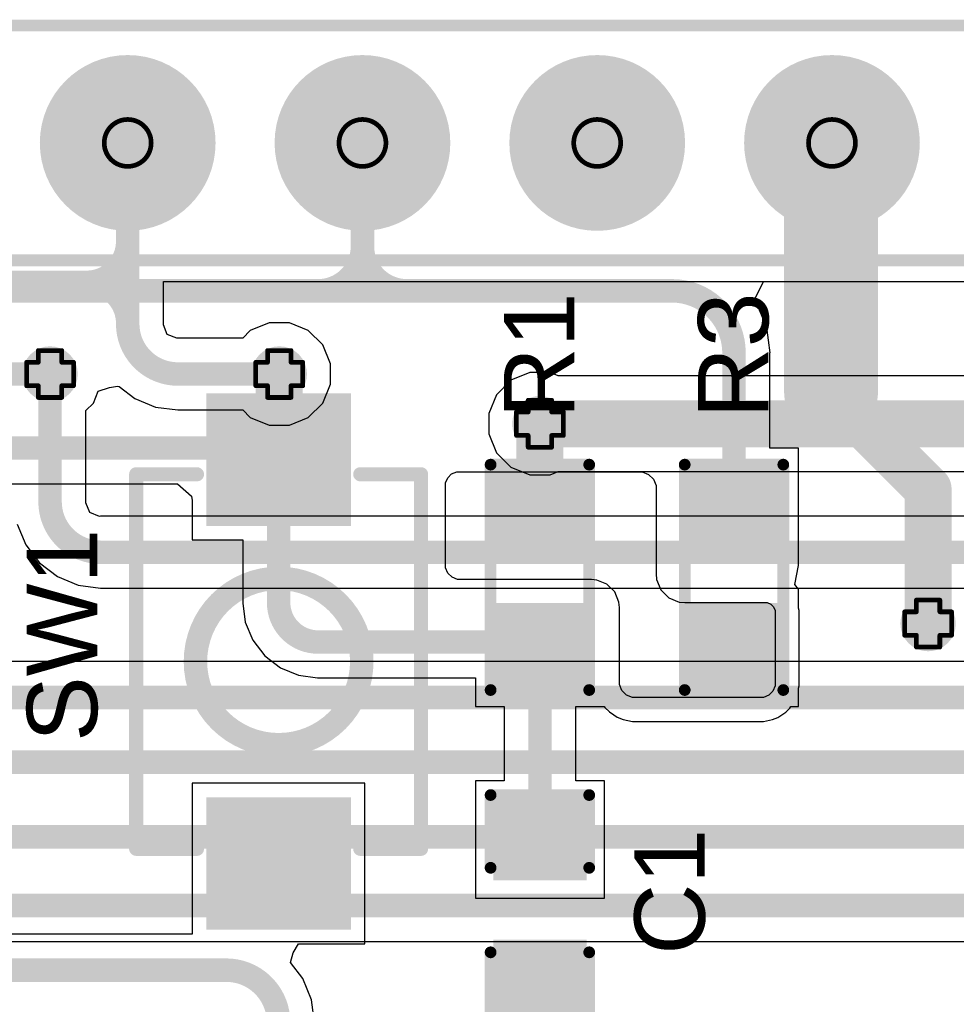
# Model space of a CAD drawing. Header units: inches. Extents: x -0.1 to 10.2, y 0 to 6.5.
# Tile 70 of 95: x 2.7 to 3.1, y 3.7 to 4.1. Entities that reach past the tile are written whole.
import ezdxf

# ---------------------------------------------------------------- set-up
doc = ezdxf.new("R2010")
doc.units = ezdxf.units.IN
doc.header["$MEASUREMENT"] = 0
for name, color, linetype in [('Bottom Layer', 5, 'Continuous'), ('Bottom Solder', 6, 'Continuous'), ('Drill Drawing', 1, 'Continuous'), ('Multi-Layer', 9, 'Continuous'), ('Pad Holes', 156, 'Continuous'), ('Top Layer', 1, 'Continuous'), ('Top Overlay', 2, 'Continuous'), ('Top Paste', 8, 'Continuous'), ('Top Solder', 216, 'Continuous'), ('Via Holes', 16, 'Continuous')]:
    doc.layers.add(name, color=color, linetype=linetype)
doc.styles.add('Arial', font='txt', dxfattribs={"height": 0.2})

# ---------------------------------------------------------------- blocks, each defined once
blk = doc.blocks.new('TS_1088_AR02016_21')
at = {"layer": 'Top Layer'}
for points in [[(-0.11023, 0.02677), (-0.06181, 0.02677), (-0.06181, -0.02677), (-0.11023, -0.02677)], [(0.06181, 0.02677), (0.11023, 0.02677), (0.11023, -0.02677), (0.06181, -0.02677)]]:
    blk.add_hatch(color=1, dxfattribs=at).paths.add_polyline_path(points)
at = {"layer": 'Top Paste'}
for points in [[(-0.11023, 0.02677), (-0.06181, 0.02677), (-0.06181, -0.02677), (-0.11023, -0.02677)], [(0.06181, 0.02677), (0.11023, 0.02677), (0.11023, -0.02677), (0.06181, -0.02677)]]:
    blk.add_hatch(color=8, dxfattribs=at).paths.add_polyline_path(points)
at = {"layer": 'Top Solder'}
for points in [[(-0.11423, 0.03077), (-0.05781, 0.03077), (-0.05781, -0.03077), (-0.11423, -0.03077)], [(0.05781, 0.03077), (0.11423, 0.03077), (0.11423, -0.03077), (0.05781, -0.03077)]]:
    blk.add_hatch(color=216, dxfattribs=at).paths.add_polyline_path(points)
at = {"layer": 'Top Overlay', "const_width": 0.006}
for points in [[(0.07977, 0.06068), (-0.07977, 0.06068)], [(-0.07977, 0.03477), (-0.07977, 0.06068)], [(0.07977, 0.03477), (0.07977, 0.06068)], [(-0.07977, -0.06068), (-0.07977, -0.03477)], [(0.07977, -0.06068), (0.07977, -0.03477)], [(0.07977, -0.06068), (-0.07977, -0.06068)]]:
    blk.add_lwpolyline(points, dxfattribs=at)
at = {"layer": 'Top Overlay'}
for points, const_width in [([(-0.08127, 0.06068, 1), (-0.07827, 0.06068, 1)], 0.003), ([(-0.08127, 0.06068, 1), (-0.07827, 0.06068, 1)], 0.003), ([(0.07827, 0.06068, 1), (0.08127, 0.06068, 1)], 0.003), ([(0.07827, 0.06068, 1), (0.08127, 0.06068, 1)], 0.003), ([(-0.08127, 0.03477, 1), (-0.07827, 0.03477, 1)], 0.003), ([(0.03543, 0, 1), (-0.03543, 0, 1)], 0.01), ([(0.07827, 0.03477, 1), (0.08127, 0.03477, 1)], 0.003), ([(-0.03793, 0, 1), (-0.03293, 0, 1)], 0.005), ([(0.03293, 0, 1), (0.03793, 0, 1)], 0.005), ([(-0.08127, -0.03477, 1), (-0.07827, -0.03477, 1)], 0.003), ([(0.07827, -0.03477, 1), (0.08127, -0.03477, 1)], 0.003), ([(-0.08127, -0.06068, 1), (-0.07827, -0.06068, 1)], 0.003), ([(-0.08127, -0.06068, 1), (-0.07827, -0.06068, 1)], 0.003), ([(0.07827, -0.06068, 1), (0.08127, -0.06068, 1)], 0.003), ([(0.07827, -0.06068, 1), (0.08127, -0.06068, 1)], 0.003)]:
    blk.add_lwpolyline(points, format="xyb", close=True, dxfattribs=dict(at, const_width=const_width))
blk = doc.blocks.new('R___0603_44')
at = {"layer": 'Top Layer'}
for points in [[(-0.015, 0.0175), (-0.015, -0.0175), (-0.045, -0.0175), (-0.045, 0.0175)], [(0.045, 0.0175), (0.045, -0.0175), (0.015, -0.0175), (0.015, 0.0175)]]:
    blk.add_hatch(color=1, dxfattribs=at).paths.add_polyline_path(points)
at = {"layer": 'Top Paste'}
for points in [[(-0.015, 0.0175), (-0.015, -0.0175), (-0.045, -0.0175), (-0.045, 0.0175)], [(0.045, 0.0175), (0.045, -0.0175), (0.015, -0.0175), (0.015, 0.0175)]]:
    blk.add_hatch(color=8, dxfattribs=at).paths.add_polyline_path(points)
at = {"layer": 'Top Solder'}
for points in [[(-0.011, 0.0215), (-0.011, -0.0215), (-0.049, -0.0215), (-0.049, 0.0215)], [(0.049, 0.0215), (0.049, -0.0215), (0.011, -0.0215), (0.011, 0.0215)]]:
    blk.add_hatch(color=216, dxfattribs=at).paths.add_polyline_path(points)
at = {"layer": 'Top Overlay', "const_width": 0.005}
for points in [[(-0.048, -0.021), (-0.048, 0.021)], [(0.048, 0.021), (-0.048, 0.021)], [(0.048, -0.021), (0.048, 0.021)], [(0.048, -0.021), (-0.048, -0.021)]]:
    blk.add_lwpolyline(points, dxfattribs=at)
at = {"layer": 'Top Overlay', "const_width": 0.0025}
for points in [[(-0.04925, 0.021, 1), (-0.04675, 0.021, 1)], [(-0.04925, 0.021, 1), (-0.04675, 0.021, 1)], [(0.04675, 0.021, 1), (0.04925, 0.021, 1)], [(0.04675, 0.021, 1), (0.04925, 0.021, 1)], [(-0.04925, -0.021, 1), (-0.04675, -0.021, 1)], [(-0.04925, -0.021, 1), (-0.04675, -0.021, 1)], [(0.04675, -0.021, 1), (0.04925, -0.021, 1)], [(0.04675, -0.021, 1), (0.04925, -0.021, 1)]]:
    blk.add_lwpolyline(points, format="xyb", close=True, dxfattribs=at)
blk = doc.blocks.new('R___0603_46')
at = {"layer": 'Top Layer'}
for points in [[(-0.015, 0.0175), (-0.015, -0.0175), (-0.045, -0.0175), (-0.045, 0.0175)], [(0.045, 0.0175), (0.045, -0.0175), (0.015, -0.0175), (0.015, 0.0175)]]:
    blk.add_hatch(color=1, dxfattribs=at).paths.add_polyline_path(points)
at = {"layer": 'Top Paste'}
for points in [[(-0.015, 0.0175), (-0.015, -0.0175), (-0.045, -0.0175), (-0.045, 0.0175)], [(0.045, 0.0175), (0.045, -0.0175), (0.015, -0.0175), (0.015, 0.0175)]]:
    blk.add_hatch(color=8, dxfattribs=at).paths.add_polyline_path(points)
at = {"layer": 'Top Solder'}
for points in [[(-0.011, 0.0215), (-0.011, -0.0215), (-0.049, -0.0215), (-0.049, 0.0215)], [(0.049, 0.0215), (0.049, -0.0215), (0.011, -0.0215), (0.011, 0.0215)]]:
    blk.add_hatch(color=216, dxfattribs=at).paths.add_polyline_path(points)
at = {"layer": 'Top Overlay', "const_width": 0.005}
for points in [[(-0.048, -0.021), (-0.048, 0.021)], [(0.048, 0.021), (-0.048, 0.021)], [(0.048, -0.021), (0.048, 0.021)], [(0.048, -0.021), (-0.048, -0.021)]]:
    blk.add_lwpolyline(points, dxfattribs=at)
at = {"layer": 'Top Overlay', "const_width": 0.0025}
for points in [[(-0.04925, 0.021, 1), (-0.04675, 0.021, 1)], [(-0.04925, 0.021, 1), (-0.04675, 0.021, 1)], [(0.04675, 0.021, 1), (0.04925, 0.021, 1)], [(0.04675, 0.021, 1), (0.04925, 0.021, 1)], [(-0.04925, -0.021, 1), (-0.04675, -0.021, 1)], [(-0.04925, -0.021, 1), (-0.04675, -0.021, 1)], [(0.04675, -0.021, 1), (0.04925, -0.021, 1)], [(0.04675, -0.021, 1), (0.04925, -0.021, 1)]]:
    blk.add_lwpolyline(points, format="xyb", close=True, dxfattribs=at)
blk = doc.blocks.new('HDR_1_8_TH______59')
at = {"layer": 'Bottom Layer'}
h = blk.add_hatch(color=5, dxfattribs=at)
edge = h.paths.add_edge_path()
edge.add_arc((-0.15, 0), 0.03543, 0, 360)
h = blk.add_hatch(color=5, dxfattribs=at)
edge = h.paths.add_edge_path()
edge.add_arc((-0.05, 0), 0.03543, 0, 360)
h = blk.add_hatch(color=5, dxfattribs=at)
edge = h.paths.add_edge_path()
edge.add_arc((0.05, 0), 0.03543, 0, 360)
h = blk.add_hatch(color=5, dxfattribs=at)
edge = h.paths.add_edge_path()
edge.add_arc((0.15, 0), 0.03543, 0, 360)
at = {"layer": 'Bottom Solder'}
h = blk.add_hatch(color=6, dxfattribs=at)
edge = h.paths.add_edge_path()
edge.add_arc((-0.15, 0), 0.03743, 0, 360)
h = blk.add_hatch(color=6, dxfattribs=at)
edge = h.paths.add_edge_path()
edge.add_arc((-0.05, 0), 0.03743, 0, 360)
h = blk.add_hatch(color=6, dxfattribs=at)
edge = h.paths.add_edge_path()
edge.add_arc((0.05, 0), 0.03743, 0, 360)
h = blk.add_hatch(color=6, dxfattribs=at)
edge = h.paths.add_edge_path()
edge.add_arc((0.15, 0), 0.03743, 0, 360)
at = {"layer": 'Multi-Layer'}
h = blk.add_hatch(color=9, dxfattribs=at)
edge = h.paths.add_edge_path()
edge.add_arc((-0.15, 0), 0.03543, 0, 360)
h = blk.add_hatch(color=9, dxfattribs=at)
edge = h.paths.add_edge_path()
edge.add_arc((-0.05, 0), 0.03543, 0, 360)
h = blk.add_hatch(color=9, dxfattribs=at)
edge = h.paths.add_edge_path()
edge.add_arc((0.05, 0), 0.03543, 0, 360)
h = blk.add_hatch(color=9, dxfattribs=at)
edge = h.paths.add_edge_path()
edge.add_arc((0.15, 0), 0.03543, 0, 360)
at = {"layer": 'Pad Holes'}
h = blk.add_hatch(color=7, dxfattribs=at)
edge = h.paths.add_edge_path()
edge.add_arc((-0.15, 0), 0.01969, 0, 360)
h = blk.add_hatch(color=7, dxfattribs=at)
edge = h.paths.add_edge_path()
edge.add_arc((-0.05, 0), 0.01969, 0, 360)
h = blk.add_hatch(color=7, dxfattribs=at)
edge = h.paths.add_edge_path()
edge.add_arc((0.05, 0), 0.01969, 0, 360)
h = blk.add_hatch(color=7, dxfattribs=at)
edge = h.paths.add_edge_path()
edge.add_arc((0.15, 0), 0.01969, 0, 360)
at = {"layer": 'Top Layer'}
h = blk.add_hatch(color=1, dxfattribs=at)
edge = h.paths.add_edge_path()
edge.add_arc((-0.15, 0), 0.03543, 0, 360)
h = blk.add_hatch(color=1, dxfattribs=at)
edge = h.paths.add_edge_path()
edge.add_arc((-0.05, 0), 0.03543, 0, 360)
h = blk.add_hatch(color=1, dxfattribs=at)
edge = h.paths.add_edge_path()
edge.add_arc((0.05, 0), 0.03543, 0, 360)
h = blk.add_hatch(color=1, dxfattribs=at)
edge = h.paths.add_edge_path()
edge.add_arc((0.15, 0), 0.03543, 0, 360)
at = {"layer": 'Top Solder'}
h = blk.add_hatch(color=216, dxfattribs=at)
edge = h.paths.add_edge_path()
edge.add_arc((-0.15, 0), 0.03743, 0, 360)
h = blk.add_hatch(color=216, dxfattribs=at)
edge = h.paths.add_edge_path()
edge.add_arc((-0.05, 0), 0.03743, 0, 360)
h = blk.add_hatch(color=216, dxfattribs=at)
edge = h.paths.add_edge_path()
edge.add_arc((0.05, 0), 0.03743, 0, 360)
h = blk.add_hatch(color=216, dxfattribs=at)
edge = h.paths.add_edge_path()
edge.add_arc((0.15, 0), 0.03743, 0, 360)
at = {"layer": 'Top Overlay', "const_width": 0.005}
for points in [[(0.4, 0.05), (-0.4, 0.05)], [(0.4, -0.05), (-0.4, -0.05)]]:
    blk.add_lwpolyline(points, dxfattribs=at)
blk = doc.blocks.new('C___0603_99')
at = {"layer": 'Top Layer'}
for points in [[(-0.015, 0.0175), (-0.015, -0.0175), (-0.045, -0.0175), (-0.045, 0.0175)], [(0.045, 0.0175), (0.045, -0.0175), (0.015, -0.0175), (0.015, 0.0175)]]:
    blk.add_hatch(color=1, dxfattribs=at).paths.add_polyline_path(points)
at = {"layer": 'Top Paste'}
for points in [[(-0.015, 0.0175), (-0.015, -0.0175), (-0.045, -0.0175), (-0.045, 0.0175)], [(0.045, 0.0175), (0.045, -0.0175), (0.015, -0.0175), (0.015, 0.0175)]]:
    blk.add_hatch(color=8, dxfattribs=at).paths.add_polyline_path(points)
at = {"layer": 'Top Solder'}
for points in [[(-0.01264, 0.01986), (-0.01264, -0.01986), (-0.04736, -0.01986), (-0.04736, 0.01986)], [(0.04736, 0.01986), (0.04736, -0.01986), (0.01264, -0.01986), (0.01264, 0.01986)]]:
    blk.add_hatch(color=216, dxfattribs=at).paths.add_polyline_path(points)
at = {"layer": 'Top Overlay', "const_width": 0.005}
for points in [[(-0.049, 0.021), (-0.049, -0.021)], [(-0.049, 0.021), (-0.018, 0.021)], [(0.018, 0.021), (0.049, 0.021)], [(0.049, 0.021), (0.049, -0.021)], [(-0.049, -0.021), (-0.018, -0.021)], [(0.018, -0.021), (0.049, -0.021)]]:
    blk.add_lwpolyline(points, dxfattribs=at)
at = {"layer": 'Top Overlay', "const_width": 0.0025}
for points in [[(-0.05025, 0.021, 1), (-0.04775, 0.021, 1)], [(-0.05025, 0.021, 1), (-0.04775, 0.021, 1)], [(-0.01925, 0.021, 1), (-0.01675, 0.021, 1)], [(0.01675, 0.021, 1), (0.01925, 0.021, 1)], [(0.04775, 0.021, 1), (0.05025, 0.021, 1)], [(0.04775, 0.021, 1), (0.05025, 0.021, 1)], [(-0.05025, -0.021, 1), (-0.04775, -0.021, 1)], [(-0.05025, -0.021, 1), (-0.04775, -0.021, 1)], [(-0.01925, -0.021, 1), (-0.01675, -0.021, 1)], [(0.01675, -0.021, 1), (0.01925, -0.021, 1)], [(0.04775, -0.021, 1), (0.05025, -0.021, 1)], [(0.04775, -0.021, 1), (0.05025, -0.021, 1)]]:
    blk.add_lwpolyline(points, format="xyb", close=True, dxfattribs=at)

msp = doc.modelspace()

# ---------------------------------------------------------------- hatches: boundary and pattern name
at = {"layer": 'Bottom Layer'}
h = msp.add_hatch(color=5, dxfattribs=at)
edge = h.paths.add_edge_path()
edge.add_arc((2.72047, 3.95669), 0.01181, 0, 360)
h = msp.add_hatch(color=5, dxfattribs=at)
edge = h.paths.add_edge_path()
edge.add_arc((2.81811, 3.95669), 0.01181, 0, 360)
h = msp.add_hatch(color=5, dxfattribs=at)
edge = h.paths.add_edge_path()
edge.add_arc((2.92913, 3.93551), 0.01181, 0, 360)
h = msp.add_hatch(color=5, dxfattribs=at)
edge = h.paths.add_edge_path()
edge.add_arc((3.09449, 3.85039), 0.01181, 0, 360)
at = {"layer": 'Top Layer'}
h = msp.add_hatch(color=1, dxfattribs=at)
edge = h.paths.add_edge_path()
edge.add_arc((2.72047, 3.95669), 0.01181, 0, 360)
h = msp.add_hatch(color=1, dxfattribs=at)
edge = h.paths.add_edge_path()
edge.add_arc((2.81811, 3.95669), 0.01181, 0, 360)
h = msp.add_hatch(color=1, dxfattribs=at)
edge = h.paths.add_edge_path()
edge.add_arc((2.92913, 3.93551), 0.01181, 0, 360)
h = msp.add_hatch(color=1, dxfattribs=at)
edge = h.paths.add_edge_path()
edge.add_arc((3.09449, 3.85039), 0.01181, 0, 360)
at = {"layer": 'Via Holes'}
h = msp.add_hatch(color=7, dxfattribs=at)
edge = h.paths.add_edge_path()
edge.add_arc((2.72047, 3.95669), 0.00591, 0, 360)
h = msp.add_hatch(color=7, dxfattribs=at)
edge = h.paths.add_edge_path()
edge.add_arc((2.81811, 3.95669), 0.00591, 0, 360)
h = msp.add_hatch(color=7, dxfattribs=at)
edge = h.paths.add_edge_path()
edge.add_arc((2.92913, 3.93551), 0.00591, 0, 360)
h = msp.add_hatch(color=7, dxfattribs=at)
edge = h.paths.add_edge_path()
edge.add_arc((3.09449, 3.85039), 0.00591, 0, 360)

# ---------------------------------------------------------------- linework, layer by layer
at = {"layer": 'Bottom Layer'}
for p, q in [((2.76884, 3.97803), (2.76884, 3.99606)), ((2.76884, 3.99606), (3.13315, 3.99606)), ((2.76875, 3.97758), (2.76884, 3.97803)), ((2.77041, 3.97356), (2.76875, 3.97758)), ((2.81377, 3.9785), (2.80575, 3.97518)), ((2.82245, 3.9785), (2.81377, 3.9785)), ((2.83046, 3.97518), (2.82245, 3.9785)), ((2.77443, 3.9719), (2.77041, 3.97356)), ((2.77488, 3.97199), (2.77443, 3.9719)), ((2.80256, 3.97199), (2.77488, 3.97199)), ((2.80575, 3.97518), (2.80256, 3.97199)), ((2.8366, 3.96905), (2.83046, 3.97518)), ((2.83992, 3.96103), (2.8366, 3.96905)), ((2.83992, 3.95235), (2.83992, 3.96103)), ((2.9248, 3.95732), (2.91678, 3.954)), ((2.93347, 3.95732), (2.9248, 3.95732)), ((2.9369, 3.9559), (2.93347, 3.95732)), ((3.11671, 3.9559), (2.9369, 3.9559)), ((2.74103, 3.94932), (2.74576, 3.95099)), ((2.74576, 3.95099), (2.74917, 3.95149)), ((2.74917, 3.95149), (2.74989, 3.9514)), ((2.74989, 3.9514), (2.75655, 3.94629)), ((2.8366, 3.94434), (2.83992, 3.95235)), ((2.91678, 3.954), (2.91064, 3.94787)), ((2.73896, 3.94434), (2.74103, 3.94932)), ((2.91064, 3.94787), (2.90732, 3.93985)), ((2.73577, 3.94114), (2.73896, 3.94434)), ((2.75655, 3.94629), (2.76539, 3.94263)), ((2.76539, 3.94263), (2.77488, 3.94138)), ((2.83046, 3.9382), (2.8366, 3.94434)), ((2.73577, 3.90229), (2.73577, 3.94114)), ((2.77488, 3.94138), (2.77488, 3.9414)), ((2.77488, 3.9414), (2.80256, 3.9414)), ((2.80256, 3.9414), (2.80575, 3.9382)), ((2.90732, 3.93985), (2.90732, 3.93117)), ((2.80575, 3.9382), (2.81377, 3.93488)), ((2.81377, 3.93488), (2.82245, 3.93488)), ((2.82245, 3.93488), (2.83046, 3.9382)), ((2.90732, 3.93117), (2.91064, 3.92316)), ((2.91064, 3.92316), (2.91678, 3.91702)), ((2.91678, 3.91702), (2.9248, 3.9137)), ((2.9248, 3.9137), (2.93347, 3.9137)), ((2.93347, 3.9137), (2.9369, 3.91512)), ((2.9369, 3.91512), (3.11671, 3.91512)), ((2.73567, 3.90182), (2.73577, 3.90229)), ((2.73738, 3.89769), (2.73567, 3.90182)), ((2.74151, 3.89597), (2.73738, 3.89769)), ((2.70641, 3.89276), (2.71009, 3.88387)), ((2.74198, 3.89607), (2.74151, 3.89597)), ((3.14193, 3.89607), (2.74198, 3.89607)), ((2.71009, 3.88387), (2.71594, 3.87625)), ((2.71594, 3.87625), (2.72357, 3.87039)), ((2.72357, 3.87039), (2.73245, 3.86671)), ((2.73245, 3.86671), (2.74198, 3.86546)), ((2.74198, 3.86546), (2.74198, 3.86548)), ((2.74198, 3.86548), (3.14193, 3.86548)), ((4.03458, 3.83419), (2.59922, 3.83419)), ((2.69272, 3.71499), (3.28613, 3.71499))]:
    msp.add_line(p, q, dxfattribs=at)
for points, const_width in [([(2.75354, 4.01313), (2.75354, 4.05512)], 0.01), ([(2.75354, 3.97803), (2.75354, 4.01313)], 0.01), ([(1.43701, 3.99575), (2.73616, 3.99575)], 0.01), ([(2.72761, 3.99558), (2.75354, 3.99558)], 0.01), ([(2.72047, 3.90229), (2.72047, 3.95669)], 0.01), ([(2.77488, 3.95669), (2.81811, 3.95669)], 0.01), ([(2.92913, 3.93551), (3.11671, 3.93551)], 0.02), ([(2.74198, 3.88077), (3.15748, 3.88077)], 0.01), ([(2.59922, 3.8189), (4.03458, 3.8189)], 0.01), ([(2.58641, 3.79134), (3.78862, 3.79134)], 0.01), ([(2.17911, 3.75953), (3.32327, 3.75953)], 0.01), ([(2.67717, 3.73028), (3.28674, 3.73028)], 0.01)]:
    msp.add_lwpolyline(points, dxfattribs=dict(at, const_width=const_width))
for points, const_width in [([(2.75104, 4.05512, 1), (2.75604, 4.05512, 1)], 0.005), ([(2.75104, 4.01313, 1), (2.75604, 4.01313, 1)], 0.005), ([(2.75104, 4.01313, 1), (2.75604, 4.01313, 1)], 0.005), ([(2.75104, 4.01313, 1), (2.75604, 4.01313, 1)], 0.005), ([(2.72511, 3.99558, 1), (2.73011, 3.99558, 1)], 0.005), ([(2.73366, 3.99575, 1), (2.73866, 3.99575, 1)], 0.005), ([(2.73366, 3.99575, 1), (2.73866, 3.99575, 1)], 0.005), ([(2.73366, 3.99575, 1), (2.73866, 3.99575, 1)], 0.005), ([(2.75104, 3.99558, 1), (2.75604, 3.99558, 1)], 0.005), ([(2.75104, 3.97837, 1), (2.75604, 3.97837, 1)], 0.005), ([(2.75104, 3.97803, 1), (2.75604, 3.97803, 1)], 0.005), ([(2.75104, 3.97803, 1), (2.75604, 3.97803, 1)], 0.005), ([(2.71797, 3.95669, 1), (2.72297, 3.95669, 1)], 0.005), ([(2.77238, 3.95669, 1), (2.77738, 3.95669, 1)], 0.005), ([(2.77238, 3.95669, 1), (2.77738, 3.95669, 1)], 0.005), ([(2.81561, 3.95669, 1), (2.82061, 3.95669, 1)], 0.005), ([(2.92413, 3.93551, 1), (2.93413, 3.93551, 1)], 0.01), ([(2.71797, 3.90229, 1), (2.72297, 3.90229, 1)], 0.005), ([(2.71797, 3.90229, 1), (2.72297, 3.90229, 1)], 0.005), ([(2.73948, 3.88077, 1), (2.74448, 3.88077, 1)], 0.005), ([(2.73948, 3.88077, 1), (2.74448, 3.88077, 1)], 0.005)]:
    msp.add_lwpolyline(points, format="xyb", close=True, dxfattribs=dict(at, const_width=const_width))
at = {"layer": 'Bottom Layer', "const_width": 0.01}
for points in [[(2.75354, 4.01313, -0.414214), (2.73616, 3.99575)], [(2.73616, 3.99575, -0.414214), (2.75354, 3.97837)], [(2.77488, 3.95669, -0.414214), (2.75354, 3.97803)], [(2.74198, 3.88077, -0.414214), (2.72047, 3.90229)]]:
    msp.add_lwpolyline(points, format="xyb", dxfattribs=at)
at = {"layer": 'Drill Drawing'}
for points, const_width in [([(2.76354, 4.05512, 1), (2.74354, 4.05512, 1)], 0.002), ([(2.86354, 4.05512, 1), (2.84354, 4.05512, 1)], 0.002), ([(2.96354, 4.05512, 1), (2.94354, 4.05512, 1)], 0.002), ([(3.06354, 4.05512, 1), (3.04354, 4.05512, 1)], 0.002), ([(2.74304, 4.05512, 1), (2.74404, 4.05512, 1)], 0.001), ([(2.76304, 4.05512, 1), (2.76404, 4.05512, 1)], 0.001), ([(2.84304, 4.05512, 1), (2.84404, 4.05512, 1)], 0.001), ([(2.86304, 4.05512, 1), (2.86404, 4.05512, 1)], 0.001), ([(2.94304, 4.05512, 1), (2.94404, 4.05512, 1)], 0.001), ([(2.96304, 4.05512, 1), (2.96404, 4.05512, 1)], 0.001), ([(3.04304, 4.05512, 1), (3.04404, 4.05512, 1)], 0.001), ([(3.06304, 4.05512, 1), (3.06404, 4.05512, 1)], 0.001), ([(2.71497, 3.96669, 1), (2.71597, 3.96669, 1)], 0.001), ([(2.71497, 3.96669, 1), (2.71597, 3.96669, 1)], 0.001), ([(2.72497, 3.96669, 1), (2.72597, 3.96669, 1)], 0.001), ([(2.72497, 3.96669, 1), (2.72597, 3.96669, 1)], 0.001), ([(2.81261, 3.96669, 1), (2.81361, 3.96669, 1)], 0.001), ([(2.81261, 3.96669, 1), (2.81361, 3.96669, 1)], 0.001), ([(2.82261, 3.96669, 1), (2.82361, 3.96669, 1)], 0.001), ([(2.82261, 3.96669, 1), (2.82361, 3.96669, 1)], 0.001), ([(2.70997, 3.96169, 1), (2.71097, 3.96169, 1)], 0.001), ([(2.70997, 3.96169, 1), (2.71097, 3.96169, 1)], 0.001), ([(2.71497, 3.96169, 1), (2.71597, 3.96169, 1)], 0.001), ([(2.71497, 3.96169, 1), (2.71597, 3.96169, 1)], 0.001), ([(2.72497, 3.96169, 1), (2.72597, 3.96169, 1)], 0.001), ([(2.72497, 3.96169, 1), (2.72597, 3.96169, 1)], 0.001), ([(2.72997, 3.96169, 1), (2.73097, 3.96169, 1)], 0.001), ([(2.72997, 3.96169, 1), (2.73097, 3.96169, 1)], 0.001), ([(2.80761, 3.96169, 1), (2.80861, 3.96169, 1)], 0.001), ([(2.80761, 3.96169, 1), (2.80861, 3.96169, 1)], 0.001), ([(2.81261, 3.96169, 1), (2.81361, 3.96169, 1)], 0.001), ([(2.81261, 3.96169, 1), (2.81361, 3.96169, 1)], 0.001), ([(2.82261, 3.96169, 1), (2.82361, 3.96169, 1)], 0.001), ([(2.82261, 3.96169, 1), (2.82361, 3.96169, 1)], 0.001), ([(2.82761, 3.96169, 1), (2.82861, 3.96169, 1)], 0.001), ([(2.82761, 3.96169, 1), (2.82861, 3.96169, 1)], 0.001), ([(2.70997, 3.95169, 1), (2.71097, 3.95169, 1)], 0.001), ([(2.70997, 3.95169, 1), (2.71097, 3.95169, 1)], 0.001), ([(2.71497, 3.95169, 1), (2.71597, 3.95169, 1)], 0.001), ([(2.71497, 3.95169, 1), (2.71597, 3.95169, 1)], 0.001), ([(2.72497, 3.95169, 1), (2.72597, 3.95169, 1)], 0.001), ([(2.72497, 3.95169, 1), (2.72597, 3.95169, 1)], 0.001), ([(2.72997, 3.95169, 1), (2.73097, 3.95169, 1)], 0.001), ([(2.72997, 3.95169, 1), (2.73097, 3.95169, 1)], 0.001), ([(2.80761, 3.95169, 1), (2.80861, 3.95169, 1)], 0.001), ([(2.80761, 3.95169, 1), (2.80861, 3.95169, 1)], 0.001), ([(2.81261, 3.95169, 1), (2.81361, 3.95169, 1)], 0.001), ([(2.81261, 3.95169, 1), (2.81361, 3.95169, 1)], 0.001), ([(2.82261, 3.95169, 1), (2.82361, 3.95169, 1)], 0.001), ([(2.82261, 3.95169, 1), (2.82361, 3.95169, 1)], 0.001), ([(2.82761, 3.95169, 1), (2.82861, 3.95169, 1)], 0.001), ([(2.82761, 3.95169, 1), (2.82861, 3.95169, 1)], 0.001), ([(2.71497, 3.94669, 1), (2.71597, 3.94669, 1)], 0.001), ([(2.71497, 3.94669, 1), (2.71597, 3.94669, 1)], 0.001), ([(2.72497, 3.94669, 1), (2.72597, 3.94669, 1)], 0.001), ([(2.72497, 3.94669, 1), (2.72597, 3.94669, 1)], 0.001), ([(2.81261, 3.94669, 1), (2.81361, 3.94669, 1)], 0.001), ([(2.81261, 3.94669, 1), (2.81361, 3.94669, 1)], 0.001), ([(2.82261, 3.94669, 1), (2.82361, 3.94669, 1)], 0.001), ([(2.82261, 3.94669, 1), (2.82361, 3.94669, 1)], 0.001), ([(2.92363, 3.94551, 1), (2.92463, 3.94551, 1)], 0.001), ([(2.92363, 3.94551, 1), (2.92463, 3.94551, 1)], 0.001), ([(2.93363, 3.94551, 1), (2.93463, 3.94551, 1)], 0.001), ([(2.93363, 3.94551, 1), (2.93463, 3.94551, 1)], 0.001), ([(2.91863, 3.94051, 1), (2.91963, 3.94051, 1)], 0.001), ([(2.91863, 3.94051, 1), (2.91963, 3.94051, 1)], 0.001), ([(2.92363, 3.94051, 1), (2.92463, 3.94051, 1)], 0.001), ([(2.92363, 3.94051, 1), (2.92463, 3.94051, 1)], 0.001), ([(2.93363, 3.94051, 1), (2.93463, 3.94051, 1)], 0.001), ([(2.93363, 3.94051, 1), (2.93463, 3.94051, 1)], 0.001), ([(2.93863, 3.94051, 1), (2.93963, 3.94051, 1)], 0.001), ([(2.93863, 3.94051, 1), (2.93963, 3.94051, 1)], 0.001), ([(2.91863, 3.93051, 1), (2.91963, 3.93051, 1)], 0.001), ([(2.91863, 3.93051, 1), (2.91963, 3.93051, 1)], 0.001), ([(2.92363, 3.93051, 1), (2.92463, 3.93051, 1)], 0.001), ([(2.92363, 3.93051, 1), (2.92463, 3.93051, 1)], 0.001), ([(2.93363, 3.93051, 1), (2.93463, 3.93051, 1)], 0.001), ([(2.93363, 3.93051, 1), (2.93463, 3.93051, 1)], 0.001), ([(2.93863, 3.93051, 1), (2.93963, 3.93051, 1)], 0.001), ([(2.93863, 3.93051, 1), (2.93963, 3.93051, 1)], 0.001), ([(2.92363, 3.92551, 1), (2.92463, 3.92551, 1)], 0.001), ([(2.92363, 3.92551, 1), (2.92463, 3.92551, 1)], 0.001), ([(2.93363, 3.92551, 1), (2.93463, 3.92551, 1)], 0.001), ([(2.93363, 3.92551, 1), (2.93463, 3.92551, 1)], 0.001), ([(3.08899, 3.86039, 1), (3.08999, 3.86039, 1)], 0.001), ([(3.08899, 3.86039, 1), (3.08999, 3.86039, 1)], 0.001), ([(3.09899, 3.86039, 1), (3.09999, 3.86039, 1)], 0.001), ([(3.09899, 3.86039, 1), (3.09999, 3.86039, 1)], 0.001), ([(3.08399, 3.85539, 1), (3.08499, 3.85539, 1)], 0.001), ([(3.08399, 3.85539, 1), (3.08499, 3.85539, 1)], 0.001), ([(3.08899, 3.85539, 1), (3.08999, 3.85539, 1)], 0.001), ([(3.08899, 3.85539, 1), (3.08999, 3.85539, 1)], 0.001), ([(3.09899, 3.85539, 1), (3.09999, 3.85539, 1)], 0.001), ([(3.09899, 3.85539, 1), (3.09999, 3.85539, 1)], 0.001), ([(3.10399, 3.85539, 1), (3.10499, 3.85539, 1)], 0.001), ([(3.10399, 3.85539, 1), (3.10499, 3.85539, 1)], 0.001), ([(3.08399, 3.84539, 1), (3.08499, 3.84539, 1)], 0.001), ([(3.08399, 3.84539, 1), (3.08499, 3.84539, 1)], 0.001), ([(3.08899, 3.84539, 1), (3.08999, 3.84539, 1)], 0.001), ([(3.08899, 3.84539, 1), (3.08999, 3.84539, 1)], 0.001), ([(3.09899, 3.84539, 1), (3.09999, 3.84539, 1)], 0.001), ([(3.09899, 3.84539, 1), (3.09999, 3.84539, 1)], 0.001), ([(3.10399, 3.84539, 1), (3.10499, 3.84539, 1)], 0.001), ([(3.10399, 3.84539, 1), (3.10499, 3.84539, 1)], 0.001), ([(3.08899, 3.84039, 1), (3.08999, 3.84039, 1)], 0.001), ([(3.08899, 3.84039, 1), (3.08999, 3.84039, 1)], 0.001), ([(3.09899, 3.84039, 1), (3.09999, 3.84039, 1)], 0.001), ([(3.09899, 3.84039, 1), (3.09999, 3.84039, 1)], 0.001)]:
    msp.add_lwpolyline(points, format="xyb", close=True, dxfattribs=dict(at, const_width=const_width))
at = {"layer": 'Drill Drawing', "const_width": 0.002}
for points in [[(2.71547, 3.96169), (2.71547, 3.96669)], [(2.71547, 3.96669), (2.72547, 3.96669)], [(2.72547, 3.96169), (2.72547, 3.96669)], [(2.81311, 3.96169), (2.81311, 3.96669)], [(2.81311, 3.96669), (2.82311, 3.96669)], [(2.82311, 3.96169), (2.82311, 3.96669)], [(2.71047, 3.95169), (2.71047, 3.96169)], [(2.71047, 3.96169), (2.71547, 3.96169)], [(2.72547, 3.96169), (2.73047, 3.96169)], [(2.73047, 3.95169), (2.73047, 3.96169)], [(2.80811, 3.95169), (2.80811, 3.96169)], [(2.80811, 3.96169), (2.81311, 3.96169)], [(2.82311, 3.96169), (2.82811, 3.96169)], [(2.82811, 3.95169), (2.82811, 3.96169)], [(2.71047, 3.95169), (2.71547, 3.95169)], [(2.71547, 3.94669), (2.71547, 3.95169)], [(2.72547, 3.95169), (2.73047, 3.95169)], [(2.72547, 3.94669), (2.72547, 3.95169)], [(2.80811, 3.95169), (2.81311, 3.95169)], [(2.81311, 3.94669), (2.81311, 3.95169)], [(2.82311, 3.95169), (2.82811, 3.95169)], [(2.82311, 3.94669), (2.82311, 3.95169)], [(2.71547, 3.94669), (2.72547, 3.94669)], [(2.81311, 3.94669), (2.82311, 3.94669)], [(2.92413, 3.94051), (2.92413, 3.94551)], [(2.92413, 3.94551), (2.93413, 3.94551)], [(2.93413, 3.94051), (2.93413, 3.94551)], [(2.91913, 3.93051), (2.91913, 3.94051)], [(2.91913, 3.94051), (2.92413, 3.94051)], [(2.93413, 3.94051), (2.93913, 3.94051)], [(2.93913, 3.93051), (2.93913, 3.94051)], [(2.91913, 3.93051), (2.92413, 3.93051)], [(2.92413, 3.92551), (2.92413, 3.93051)], [(2.93413, 3.93051), (2.93913, 3.93051)], [(2.93413, 3.92551), (2.93413, 3.93051)], [(2.92413, 3.92551), (2.93413, 3.92551)], [(3.08949, 3.85539), (3.08949, 3.86039)], [(3.08949, 3.86039), (3.09949, 3.86039)], [(3.09949, 3.85539), (3.09949, 3.86039)], [(3.08449, 3.84539), (3.08449, 3.85539)], [(3.08449, 3.85539), (3.08949, 3.85539)], [(3.09949, 3.85539), (3.10449, 3.85539)], [(3.10449, 3.84539), (3.10449, 3.85539)], [(3.08449, 3.84539), (3.08949, 3.84539)], [(3.08949, 3.84039), (3.08949, 3.84539)], [(3.09949, 3.84539), (3.10449, 3.84539)], [(3.09949, 3.84039), (3.09949, 3.84539)], [(3.08949, 3.84039), (3.09949, 3.84039)]]:
    msp.add_lwpolyline(points, dxfattribs=at)
at = {"layer": 'Top Layer'}
for p, q in [((3.02045, 3.98806), (3.02439, 3.99606)), ((3.02439, 3.99606), (3.13315, 3.99606)), ((3.02157, 3.9866), (3.02045, 3.98806)), ((3.02574, 3.97652), (3.02157, 3.9866)), ((3.02717, 3.96571), (3.02574, 3.97652)), ((3.0271, 3.92508), (3.0271, 3.96571)), ((3.0271, 3.96571), (3.02717, 3.96571)), ((3.03931, 3.92508), (3.0271, 3.92508)), ((3.03931, 3.87508), (3.03931, 3.92508)), ((2.88988, 3.91251), (2.89154, 3.91418)), ((2.89154, 3.91418), (2.89371, 3.91508)), ((2.89371, 3.91508), (2.94064, 3.91508)), ((2.94064, 3.91508), (2.97122, 3.91508)), ((2.97122, 3.91508), (2.97122, 3.91508)), ((2.97122, 3.91508), (2.97269, 3.91508)), ((2.97269, 3.91508), (2.9754, 3.91395)), ((2.9754, 3.91395), (2.97748, 3.91188)), ((2.53691, 3.9099), (2.77469, 3.9099)), ((2.77469, 3.9099), (2.78077, 3.90466)), ((2.88898, 3.91034), (2.88988, 3.91251)), ((2.88898, 3.90916), (2.88898, 3.91034)), ((2.88898, 3.87541), (2.88898, 3.90916)), ((2.97748, 3.91188), (2.9786, 3.90916)), ((2.9786, 3.90916), (2.9786, 3.9077)), ((2.9786, 3.9077), (2.9786, 3.87154)), ((2.78077, 3.90466), (2.78077, 3.90445)), ((2.78077, 3.90445), (2.78106, 3.90297)), ((2.78106, 3.90297), (2.78106, 3.88602)), ((2.78106, 3.88602), (2.80254, 3.88602)), ((2.80254, 3.88602), (2.80254, 3.85933)), ((2.88898, 3.87417), (2.88898, 3.87541)), ((2.88993, 3.87187), (2.88898, 3.87417)), ((2.89169, 3.87011), (2.88993, 3.87187)), ((2.9786, 3.87154), (2.9786, 3.87154)), ((2.9786, 3.87154), (2.97883, 3.86916)), ((3.03778, 3.86708), (3.03931, 3.87508)), ((3.03931, 3.87508), (3.03931, 3.87508)), ((2.89398, 3.86916), (2.89169, 3.87011)), ((2.89523, 3.86916), (2.89398, 3.86916)), ((2.95105, 3.86916), (2.89523, 3.86916)), ((2.89523, 3.86916), (2.89523, 3.86916)), ((2.95338, 3.86893), (2.95105, 3.86916)), ((2.95769, 3.86715), (2.95338, 3.86893)), ((2.96099, 3.86385), (2.95769, 3.86715)), ((2.97883, 3.86916), (2.98066, 3.86476)), ((3.03931, 3.86508), (3.03778, 3.86708)), ((2.96277, 3.85954), (2.96099, 3.86385)), ((2.98066, 3.86476), (2.98403, 3.86139)), ((3.03931, 3.85691), (3.03931, 3.86508)), ((3.03931, 3.86508), (3.03931, 3.86508)), ((2.80254, 3.85933), (2.80254, 3.85933)), ((2.80254, 3.85933), (2.80254, 3.85933)), ((2.80254, 3.85933), (2.8026, 3.85905)), ((2.8026, 3.85905), (2.80365, 3.85103)), ((2.963, 3.85721), (2.96277, 3.85954)), ((2.98403, 3.86139), (2.98843, 3.85957)), ((2.98843, 3.85957), (2.99081, 3.85933)), ((2.99081, 3.85933), (3.02506, 3.85933)), ((3.02506, 3.85933), (3.02506, 3.85933)), ((3.02506, 3.85933), (3.0259, 3.85933)), ((3.0259, 3.85933), (3.02747, 3.85869)), ((3.02747, 3.85869), (3.02867, 3.85749)), ((2.963, 3.8258), (2.963, 3.85721)), ((2.963, 3.85721), (2.963, 3.85721)), ((3.02867, 3.85749), (3.02931, 3.85592)), ((3.02931, 3.85592), (3.02931, 3.85508)), ((3.02931, 3.85508), (3.02931, 3.82508)), ((3.03951, 3.85592), (3.03931, 3.85691)), ((3.03951, 3.85591), (3.03951, 3.85592)), ((3.03951, 3.85506), (3.03951, 3.85591)), ((3.03951, 3.85591), (3.03951, 3.85591)), ((3.03951, 3.82508), (3.03951, 3.85506)), ((2.80365, 3.85103), (2.80686, 3.84329)), ((2.80686, 3.84329), (2.81196, 3.83664)), ((2.81196, 3.83664), (2.8186, 3.83154)), ((2.8186, 3.83154), (2.82634, 3.82834)), ((2.82634, 3.82834), (2.83436, 3.82728)), ((2.83436, 3.82728), (2.83465, 3.82723)), ((2.83465, 3.82723), (2.83465, 3.82723)), ((2.83465, 3.82723), (2.83465, 3.82723)), ((2.83465, 3.82723), (2.90163, 3.82723)), ((2.90163, 3.82723), (2.90163, 3.81508)), ((2.963, 3.82443), (2.963, 3.8258)), ((3.02931, 3.82508), (3.02931, 3.82508)), ((3.02931, 3.82508), (3.02931, 3.82385)), ((3.03951, 3.82385), (3.03951, 3.82508)), ((3.03951, 3.82508), (3.03951, 3.82508)), ((2.96405, 3.82189), (2.963, 3.82443)), ((2.96599, 3.81995), (2.96405, 3.82189)), ((3.02837, 3.82158), (3.02663, 3.81984)), ((3.02931, 3.82385), (3.02837, 3.82158)), ((3.03931, 3.82287), (3.03951, 3.82385)), ((3.03931, 3.81508), (3.03931, 3.82287)), ((2.96853, 3.8189), (2.96599, 3.81995)), ((2.9699, 3.8189), (2.96853, 3.8189)), ((3.02313, 3.8189), (2.9699, 3.8189)), ((2.9699, 3.8189), (2.9699, 3.8189)), ((3.02436, 3.8189), (3.02313, 3.8189)), ((3.02663, 3.81984), (3.02436, 3.8189)), ((2.90163, 3.81508), (2.91384, 3.81508)), ((2.91384, 3.81508), (2.91384, 3.78335)), ((2.94443, 3.78335), (2.94443, 3.81508)), ((2.94443, 3.81508), (2.95657, 3.81508)), ((2.95657, 3.81508), (2.95684, 3.81468)), ((2.95684, 3.81468), (2.95684, 3.81468)), ((2.95684, 3.81468), (2.95684, 3.81468)), ((2.95684, 3.81468), (2.95878, 3.81274)), ((2.95878, 3.81274), (2.95878, 3.81274)), ((2.95878, 3.81274), (2.95878, 3.81274)), ((2.95878, 3.81274), (2.96058, 3.81154)), ((3.03053, 3.81042), (3.03384, 3.81263)), ((3.03384, 3.81263), (3.03558, 3.81437)), ((3.03558, 3.81437), (3.03605, 3.81508)), ((3.03605, 3.81508), (3.03931, 3.81508)), ((2.96058, 3.81154), (2.96209, 3.81053)), ((2.96209, 3.81053), (2.96209, 3.81053)), ((2.96209, 3.81053), (2.96209, 3.81053)), ((2.96209, 3.81053), (2.96463, 3.80948)), ((2.96463, 3.80948), (2.96463, 3.80948)), ((2.96463, 3.80948), (2.96463, 3.80948)), ((2.96463, 3.80948), (2.96665, 3.80907)), ((2.96665, 3.80907), (2.96853, 3.8087)), ((2.96853, 3.8087), (2.96853, 3.8087)), ((2.96853, 3.8087), (2.96853, 3.8087)), ((2.96853, 3.8087), (2.9699, 3.8087)), ((2.9699, 3.8087), (2.9699, 3.8087)), ((2.9699, 3.8087), (3.02436, 3.8087)), ((3.02436, 3.8087), (3.02826, 3.80948)), ((3.02826, 3.80948), (3.03053, 3.81042)), ((2.91384, 3.78335), (2.90163, 3.78335)), ((2.90163, 3.78335), (2.90163, 3.73335)), ((2.95663, 3.78335), (2.94443, 3.78335)), ((2.95663, 3.73335), (2.95663, 3.78335)), ((2.85461, 3.78241), (2.78106, 3.78241)), ((2.78106, 3.78241), (2.78106, 3.71805)), ((2.85461, 3.71398), (2.85461, 3.78241)), ((2.90163, 3.73335), (2.95663, 3.73335)), ((2.78106, 3.71805), (2.70291, 3.71805)), ((2.82398, 3.71017), (2.82624, 3.71398)), ((2.82624, 3.71398), (2.85461, 3.71398)), ((2.82295, 3.70598), (2.82398, 3.71017)), ((2.82811, 3.69926), (2.82295, 3.70598)), ((2.83187, 3.69018), (2.82811, 3.69926)), ((2.83316, 3.68044), (2.83187, 3.69018))]:
    msp.add_line(p, q, dxfattribs=at)
for points, const_width in [([(3.05315, 3.94904), (3.05315, 4.05472)], 0.04), ([(2.85354, 3.99213), (2.85354, 4.05512)], 0.01), ([(2.25884, 3.99213), (2.85354, 3.99213)], 0.01), ([(2.85354, 3.99213), (2.98539, 3.99213)], 0.01), ([(3.01181, 3.90008), (3.01181, 3.96571)], 0.01), ([(2.81811, 3.92051), (2.81811, 3.95669)], 0.02), ([(2.41141, 3.95669), (2.72047, 3.95669)], 0.01), ([(3.05315, 3.94904), (3.09449, 3.9077)], 0.02), ([(2.92913, 3.90008), (2.92913, 3.93551)], 0.02), ([(2.42559, 3.9252), (2.81783, 3.9252)], 0.01), ([(2.81783, 3.92023), (2.81811, 3.92051)], 0.01), ([(2.81783, 3.85933), (2.81783, 3.92023)], 0.01), ([(3.09449, 3.85039), (3.09449, 3.9077)], 0.02), ([(2.79606, 3.90445), (2.79606, 3.90466)], 0.01), ([(2.83465, 3.84252), (2.92913, 3.84252)], 0.01), ([(2.92913, 3.84008), (2.92913, 3.84252)], 0.01), ([(2.92913, 3.75835), (2.92913, 3.84008)], 0.01), ([(2.49744, 3.70276), (2.79551, 3.70276)], 0.01), ([(2.92913, 3.66047), (2.92913, 3.69835)], 0.02)]:
    msp.add_lwpolyline(points, dxfattribs=dict(at, const_width=const_width))
for points, const_width in [([(3.04315, 4.05472, 1), (3.06315, 4.05472, 1)], 0.02), ([(2.85104, 4.05512, 1), (2.85604, 4.05512, 1)], 0.005), ([(2.85104, 4.01102, 1), (2.85604, 4.01102, 1)], 0.005), ([(2.85104, 4.01102, 1), (2.85604, 4.01102, 1)], 0.005), ([(2.83215, 3.99213, 1), (2.83715, 3.99213, 1)], 0.005), ([(2.85104, 3.99213, 1), (2.85604, 3.99213, 1)], 0.005), ([(2.85104, 3.99213, 1), (2.85604, 3.99213, 1)], 0.005), ([(2.85104, 3.99213, 1), (2.85604, 3.99213, 1)], 0.005), ([(2.86994, 3.99213, 1), (2.87494, 3.99213, 1)], 0.005), ([(2.98289, 3.99213, 1), (2.98789, 3.99213, 1)], 0.005), ([(2.98289, 3.99213, 1), (2.98789, 3.99213, 1)], 0.005), ([(3.00931, 3.96571, 1), (3.01431, 3.96571, 1)], 0.005), ([(3.00931, 3.96571, 1), (3.01431, 3.96571, 1)], 0.005), ([(3.04315, 3.94904, 1), (3.06315, 3.94904, 1)], 0.02), ([(2.81311, 3.95669, 1), (2.82311, 3.95669, 1)], 0.01), ([(2.71797, 3.95669, 1), (2.72297, 3.95669, 1)], 0.005), ([(3.04815, 3.94904, 1), (3.05815, 3.94904, 1)], 0.01), ([(2.92413, 3.93551, 1), (2.93413, 3.93551, 1)], 0.01), ([(2.81311, 3.92051, 1), (2.82311, 3.92051, 1)], 0.01), ([(2.81533, 3.9252, 1), (2.82033, 3.9252, 1)], 0.005), ([(2.81533, 3.92023, 1), (2.82033, 3.92023, 1)], 0.005), ([(2.81533, 3.92023, 1), (2.82033, 3.92023, 1)], 0.005), ([(2.81561, 3.92051, 1), (2.82061, 3.92051, 1)], 0.005), ([(3.08949, 3.9077, 1), (3.09949, 3.9077, 1)], 0.01), ([(3.08949, 3.9077, 1), (3.09949, 3.9077, 1)], 0.01), ([(2.79356, 3.90466, 1), (2.79856, 3.90466, 1)], 0.005), ([(2.79356, 3.90445, 1), (2.79856, 3.90445, 1)], 0.005), ([(2.92413, 3.90008, 1), (2.93413, 3.90008, 1)], 0.01), ([(3.00931, 3.90008, 1), (3.01431, 3.90008, 1)], 0.005), ([(2.81533, 3.85933, 1), (2.82033, 3.85933, 1)], 0.005), ([(2.81533, 3.85933, 1), (2.82033, 3.85933, 1)], 0.005), ([(3.08949, 3.85039, 1), (3.09949, 3.85039, 1)], 0.01), ([(2.83215, 3.84252, 1), (2.83715, 3.84252, 1)], 0.005), ([(2.83215, 3.84252, 1), (2.83715, 3.84252, 1)], 0.005), ([(2.92663, 3.84252, 1), (2.93163, 3.84252, 1)], 0.005), ([(2.92663, 3.84252, 1), (2.93163, 3.84252, 1)], 0.005), ([(2.92663, 3.84008, 1), (2.93163, 3.84008, 1)], 0.005), ([(2.92663, 3.84008, 1), (2.93163, 3.84008, 1)], 0.005), ([(2.92663, 3.75835, 1), (2.93163, 3.75835, 1)], 0.005), ([(2.79301, 3.70276, 1), (2.79801, 3.70276, 1)], 0.005), ([(2.79301, 3.70276, 1), (2.79801, 3.70276, 1)], 0.005), ([(2.92413, 3.69835, 1), (2.93413, 3.69835, 1)], 0.01)]:
    msp.add_lwpolyline(points, format="xyb", close=True, dxfattribs=dict(at, const_width=const_width))
at = {"layer": 'Top Layer', "const_width": 0.01}
for points in [[(2.85354, 4.01102, -0.414214), (2.83465, 3.99213)], [(2.87244, 3.99213, -0.414214), (2.85354, 4.01102)], [(2.98539, 3.99213, -0.414214), (3.01181, 3.96571)], [(2.83465, 3.84252, -0.414214), (2.81783, 3.85933)], [(2.79551, 3.70276, -0.414214), (2.81783, 3.68044)]]:
    msp.add_lwpolyline(points, format="xyb", dxfattribs=at)

# ---------------------------------------------------------------- block references
for name, p, rotation in [('HDR_1_8_TH______59', (2.90354, 4.05512), 180), ('TS_1088_AR02016_21', (2.81783, 3.83421), 270), ('R___0603_46', (2.92913, 3.87008), 270), ('R___0603_44', (3.01181, 3.87008), 270), ('C___0603_99', (2.92913, 3.72835), 90)]:
    msp.add_blockref(name, p, dxfattribs=dict(rotation=rotation))

# ---------------------------------------------------------------- texts
at = {"layer": 'Top Overlay', "style": 'Arial'}
for s, p in [('R1', (2.9438, 3.93783)), ('R3', (3.02647, 3.93783)), ('SW1', (2.74057, 3.79999)), ('C1', (2.99937, 3.70931))]:
    msp.add_text(s, height=0.03, rotation=90, dxfattribs=at).set_placement(p)

doc.saveas('drawing.dxf')
